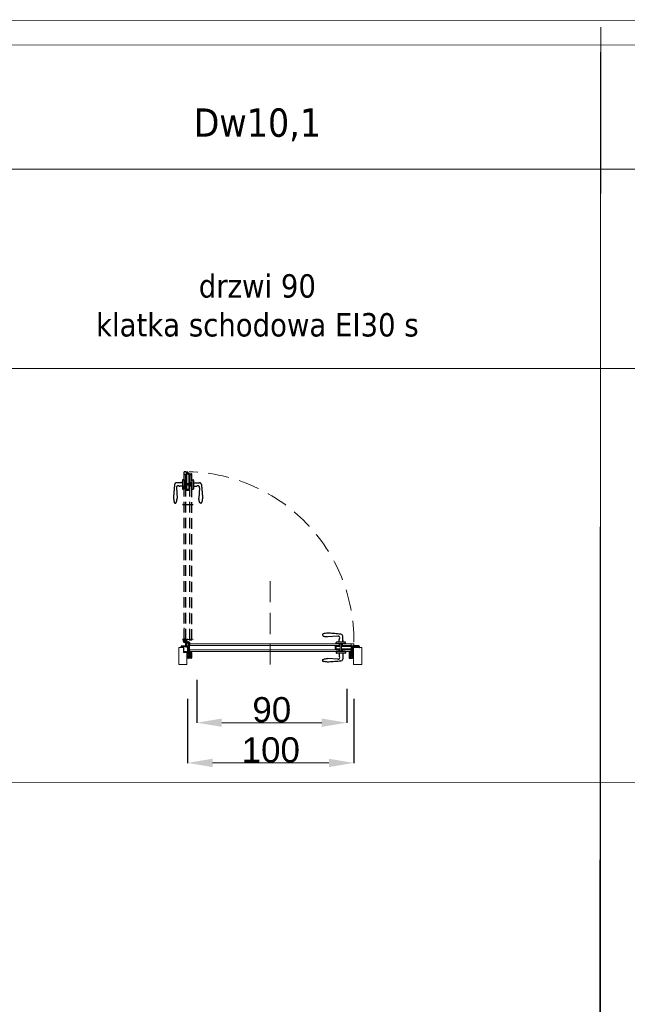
# Model space of a CAD drawing. Header units: millimetres. Extents: x 23192 to 149900, y -396339 to -79279.
# Tile 12 of 136: x 68212 to 68577, y -238043 to -237452. Entities that reach past the tile are written whole.
import ezdxf

# ---------------------------------------------------------------- set-up
doc = ezdxf.new("R2010")
doc.units = ezdxf.units.MM
for name, pattern in [('CENTER', [0.6, 0.375, -0.075, 0.075, -0.075]), ('DASHED', [19.05, 12.7, -6.35]), ('HIDDENX2', [19.05, 12.7, -6.35])]:
    doc.linetypes.add(name, pattern=pattern)
doc.layers.get('0').update_dxf_attribs({"lineweight": 0})
for name, color, linetype, lineweight in [('! Ślusarka opisy', 2, 'Continuous', 15), ('0_LEGENDA', 7, 'Continuous', 13), ('Drzwi - hatch', 8, 'Continuous', 5), ('Drzwi KRAWĘDZIE', 7, 'Continuous', 20)]:
    doc.layers.add(name, color=color, linetype=linetype, lineweight=lineweight)
for name, color, linetype in [('!! ASSA ABLOY', 2, 'Continuous'), ('A_drzwi', 3, 'Continuous'), ('Drzwi - klamki', 150, 'Continuous'), ('Drzwi PRZER-DUŻA', 240, 'DASHED'), ('GRUBA', 4, 'Continuous'), ('GRUBA-2', 210, 'Continuous'), ('zawias', 7, 'Continuous')]:
    doc.layers.add(name, color=color, linetype=linetype)
doc.styles.add('ARIAL', font='tahoma.ttf')
doc.styles.add('AT_ARIAL', font='arial.ttf')
doc.dimstyles.new('Renata_ślusarka', dxfattribs={"dimtxt": 50, "dimasz": 50, "dimexe": 0.18, "dimexo": 0.0625, "dimgap": 0.09, "dimtad": 1, "dimdec": 0, "dimzin": 0, "dimdsep": 46, "dimtxsty": 'AT_ARIAL', "dimcen": 0.09, "dimclrd": 7, "dimclre": 7, "dimclrt": 7, "dimadec": 0, "dimazin": 0, "dimtfac": 1, "dimtdec": 0, "dimtofl": 0, "dimtmove": 0, "dimatfit": 3, "dimfxl": 1, "dimtolj": 1, "dimtzin": 0, "dimlwd": -1, "dimarcsym": 0})

# ---------------------------------------------------------------- blocks, each defined once
blk = doc.blocks.new('*D117')
at = {"color": 7, "linetype": 'ByBlock', "lineweight": -2, "transparency": 16777216}
for p, q in [((68312.83, -237859.41), (68312.83, -237897.97)), ((68412.63, -237859.41), (68412.63, -237897.97))]:
    blk.add_line(p, q, dxfattribs=at)
at = {"color": 7, "transparency": 16777216}
blk.add_line((68397.63, -237897.79), (68327.83, -237897.79), dxfattribs=at)
at = {"color": 7, "linetype": 'ByBlock', "transparency": 16777216}
for points in [[(68327.83, -237895.29), (68327.83, -237900.29), (68312.83, -237897.79)], [(68397.63, -237895.29), (68397.63, -237900.29), (68412.63, -237897.79)]]:
    blk.add_solid(points, dxfattribs=at)
at = {"layer": 'DEFPOINTS', "color": 0, "linetype": 'ByBlock', "transparency": 16777216}
for p in [(68312.83, -237859.34), (68412.63, -237859.34), (68312.83, -237897.79)]:
    blk.add_point(p, dxfattribs=at)
at = {"color": 7, "linetype": 'ByBlock', "transparency": 16777216, "insert": (68362.73, -237890.04), "char_height": 15, "attachment_point": 5, "style": 'AT_ARIAL'}
blk.add_mtext('\\A1;100', dxfattribs=at)
blk = doc.blocks.new('*D118')
at = {"color": 7, "linetype": 'ByBlock', "lineweight": -2, "transparency": 16777216}
for p, q in [((68318.33, -237847.97), (68318.33, -237873.83)), ((68408.33, -237853.41), (68408.33, -237873.83))]:
    blk.add_line(p, q, dxfattribs=at)
at = {"color": 7, "transparency": 16777216}
blk.add_line((68333.33, -237873.65), (68393.33, -237873.65), dxfattribs=at)
at = {"color": 7, "linetype": 'ByBlock', "transparency": 16777216}
for points in [[(68333.33, -237871.15), (68333.33, -237876.15), (68318.33, -237873.65)], [(68393.33, -237871.15), (68393.33, -237876.15), (68408.33, -237873.65)]]:
    blk.add_solid(points, dxfattribs=at)
at = {"layer": 'DEFPOINTS', "color": 0, "linetype": 'ByBlock', "transparency": 16777216}
for p in [(68318.33, -237847.91), (68408.33, -237853.34), (68408.33, -237873.65)]:
    blk.add_point(p, dxfattribs=at)
at = {"color": 7, "linetype": 'ByBlock', "transparency": 16777216, "insert": (68363.33, -237865.9), "char_height": 15, "attachment_point": 5, "style": 'AT_ARIAL'}
blk.add_mtext('\\A1;90', dxfattribs=at)
blk = doc.blocks.new('Dw18')
at = {"layer": 'Drzwi - hatch'}
h = blk.add_hatch(dxfattribs=at)
h.set_pattern_fill('AR-CONC', color=256, scale=0.003, angle=180)
h.set_pattern_definition([(230, (12478.00603, 7127.26127), (-0.546554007, 0.047817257), [0.05715, -0.62865]), (175, (12478.00603, 7127.26127), (0.10573026, -0.57317054), [0.04572, -0.50292175]), (280.451445, (12477.9605, 7127.26525), (-0.44082374, -0.525353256), [0.04857003, -0.53427073]), (226.1842, (12478.006, 7127.1089), (-0.81323712, 0.12612698), [0.085725, -0.942975]), (276.635558, (12477.9383, 7127.1194), (-0.7122124, -0.74227837), [0.07285507, -0.80140682]), (171.18415, (12478.006, 7127.1089), (-0.7122124, -0.74227837), [0.0685799, -0.7543792]), (201, (12477.92983, 7127.14697), (-0.454843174, 0.306795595), [0.05715, -0.62865]), (146, (12477.92983, 7127.14697), (-0.185406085, -0.5525639), [0.04572, -0.50292]), (251.451445, (12477.89193, 7127.17254), (-0.64024926, -0.24576831), [0.04857003, -0.53426981]), (217.5, (12478.00603, 7127.26127), (-0.00926581, -0.253665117), [0, -0.496824, 0, -0.51054, 0, -0.504825]), (187.5, (12478.00603, 7127.26127), (-0.200458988, -0.300541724), [0, -0.291084, 0, -0.485394, 0, -0.192405]), (147.5, (12478.17596, 7127.26127), (-0.406771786, 0.017186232), [0, -0.1905, 0, -0.59436, 0, -0.78867]), (137.5, (12478.25216, 7127.26127), (-0.444387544, -0.076279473), [0, -0.24765, 0, -0.394716, 0, -0.56007])])
h.paths.add_polyline_path([(11935.4, 3708.39), (11935.9, 3708.39), (11935.9, 3708.95), (11936.08, 3708.95), (11936.08, 3708.39, 0.414214), (11936.24, 3708.23), (11937.81, 3708.23, 0.414214), (11937.97, 3708.39), (11937.97, 3711.58, 1), (11937.78, 3711.58), (11937.78, 3710.91, -0.414214), (11937.44, 3710.57), (11936.26, 3710.57, -0.414214), (11935.92, 3710.91), (11935.92, 3711.77), (11935.12, 3711.77), (11935.12, 3711.97), (11933.52, 3711.97), (11933.52, 3715.27), (11932.24, 3715.27, 0.414214), (11932.08, 3715.11), (11932.08, 3714.55), (11933.4, 3714.55), (11933.4, 3711.55), (11935.4, 3711.55)])
h = blk.add_hatch(dxfattribs=at)
h.set_pattern_fill('AR-CONC', color=256, scale=0.003, angle=180)
h.set_pattern_definition([(230, (12264.63307, 7185.49248), (-0.546554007, 0.047817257), [0.05715, -0.62865]), (175, (12264.63307, 7185.4925), (0.10573026, -0.57317054), [0.04572, -0.50292175]), (280.451445, (12264.5875, 7185.49646), (-0.44082374, -0.525353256), [0.04857003, -0.53427073]), (226.1842, (12264.6331, 7185.3401), (-0.81323712, 0.12612698), [0.085725, -0.942975]), (276.635558, (12264.5653, 7185.3506), (-0.7122124, -0.74227837), [0.07285507, -0.80140682]), (171.18415, (12264.6331, 7185.3401), (-0.7122124, -0.74227837), [0.0685799, -0.7543792]), (201, (12264.55687, 7185.37818), (-0.454843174, 0.306795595), [0.05715, -0.62865]), (146, (12264.55687, 7185.3782), (-0.185406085, -0.5525639), [0.04572, -0.50292]), (251.451445, (12264.51897, 7185.40374), (-0.64024926, -0.24576831), [0.04857003, -0.53426981]), (217.5, (12264.63307, 7185.49248), (-0.00926581, -0.253665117), [0, -0.496824, 0, -0.51054, 0, -0.504825]), (187.5, (12264.63307, 7185.49248), (-0.200458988, -0.300541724), [0, -0.291084, 0, -0.485394, 0, -0.192405]), (147.5, (12264.803, 7185.49248), (-0.406771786, 0.017186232), [0, -0.1905, 0, -0.59436, 0, -0.78867]), (137.5, (12264.8792, 7185.49248), (-0.444387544, -0.076279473), [0, -0.24765, 0, -0.394716, 0, -0.56007])])
h.paths.add_polyline_path([(12032.83, 3708.39, 0.414214), (12032.99, 3708.23), (12034.56, 3708.23, 0.414214), (12034.72, 3708.39), (12034.72, 3708.95), (12034.9, 3708.95), (12034.9, 3708.39), (12035.4, 3708.39), (12035.4, 3714.55), (12035.4, 3715.27), (12035.04, 3715.27, 0.414214), (12034.88, 3715.11), (12034.88, 3710.91, -0.414214), (12034.54, 3710.57), (12033.36, 3710.57, -0.414214), (12033.02, 3710.91), (12033.02, 3711.58, 1), (12032.83, 3711.58)])
h.paths.add_polyline_path([(12035.4, 3714.55), (12038.72, 3714.55), (12038.72, 3715.11, 0.414214), (12038.56, 3715.27), (12036.1, 3715.27), (12035.4, 3715.27)])
at = {"layer": '! Ślusarka opisy', "linetype": 'HIDDENX2'}
blk.add_lwpolyline([(11985.4, 3754.35), (11985.4, 3704.35)], dxfattribs=at)
at = {"layer": '! Ślusarka opisy', "color": 8, "linetype": 'HIDDENX2'}
blk.add_arc((11934.05, 3718.56), 101.49, 359.56755, 88.55343, dxfattribs=at)
at = {"linetype": 'CENTER', "ltscale": 0.5}
blk.add_line((11939.03, 3719.4), (11932.67, 3719.4), dxfattribs=at)
at = {"linetype": 'CENTER', "ltscale": 0.2}
for p, q in [((11935.25, 3718.56), (11932.85, 3718.56)), ((11934.05, 3717.36), (11934.05, 3719.76))]:
    blk.add_line(p, q, dxfattribs=at)
for p, q in [((11934.03, 3718.59), (11933.8, 3718.59)), ((11933.8, 3718.59), (11933.8, 3718.54)), ((11933.8, 3718.54), (11934.03, 3718.54)), ((11934.08, 3718.84), (11934.03, 3718.84)), ((11934.03, 3718.84), (11934.03, 3718.59)), ((11934.03, 3718.54), (11934.03, 3718.31)), ((11934.03, 3718.31), (11934.08, 3718.31)), ((11934.08, 3718.59), (11934.08, 3718.84)), ((11934.33, 3718.59), (11934.08, 3718.59)), ((11934.08, 3718.31), (11934.08, 3718.54)), ((11934.08, 3718.54), (11934.33, 3718.54)), ((11934.33, 3718.54), (11934.33, 3718.59))]:
    blk.add_line(p, q)
at = {"ltscale": 0.2}
for p, q in [((11934.05, 3717.91), (11936.4, 3717.91)), ((11936.4, 3717.56), (11934.05, 3717.56)), ((11934.81, 3717.91), (11934.55, 3718.14)), ((11934.7, 3714.66), (11934.7, 3717.56)), ((11935.05, 3717.36), (11934.7, 3717.36)), ((11935.05, 3718.56), (11935.05, 3717.91)), ((11935.05, 3717.56), (11935.05, 3714.66)), ((11935.3, 3718.66), (11935.3, 3717.91)), ((11936.5, 3715.46), (11936.5, 3717.46)), ((11936.85, 3717.46), (11936.85, 3715.46)), ((11935.05, 3714.66), (11934.7, 3714.66)), ((11936.85, 3715.46), (11936.5, 3715.46))]:
    blk.add_line(p, q, dxfattribs=at)
blk.add_circle((11934.05, 3718.56), 0.65, dxfattribs=at)
for centre, radius, start, end in [((11934.05, 3718.56), 1, 319.4584, 270), ((11936.4, 3717.46), 0.45, 0, 90), ((11936.4, 3717.46), 0.1, 0, 90)]:
    blk.add_arc(centre, radius, start, end, dxfattribs=at)
at = {"layer": 'A_drzwi', "linetype": 'ByBlock'}
blk.add_arc((11931.93, 3705.44), 95.53, 89.4002, 89.40516, dxfattribs=at)
at = {"layer": 'Drzwi - klamki', "ltscale": 0.2}
for p, q in [((12025.9, 3721.41), (12019.65, 3721.01)), ((12025, 3716.75), (12025, 3717.51)), ((12030.6, 3716.75), (12025, 3716.75)), ((12030.6, 3716.75), (12025, 3716.75)), ((12030.3, 3717.81), (12025.3, 3717.81)), ((12026.75, 3717.81), (12026.75, 3719.3)), ((12028.85, 3717.81), (12028.85, 3721.41)), ((12029.05, 3718.81), (12028.85, 3718.81)), ((12029.05, 3718.31), (12028.85, 3718.31)), ((12029.05, 3718.31), (12029.05, 3718.81)), ((12030.6, 3716.75), (12030.6, 3717.51)), ((12030.6, 3712.15), (12025, 3712.15)), ((12025, 3712.15), (12025, 3711.39)), ((12030.3, 3711.09), (12025.3, 3711.09)), ((12026.75, 3711.09), (12026.75, 3709.61)), ((12028.85, 3711.09), (12028.85, 3707.49)), ((12030.6, 3712.15), (12030.6, 3711.39)), ((12025.9, 3707.5), (12019.65, 3707.89))]:
    blk.add_line(p, q, dxfattribs=at)
at = {"layer": 'Drzwi - klamki'}
for p, q in [((11936.1, 3713.25), (11936.3, 3713.25)), ((11936.1, 3712.25), (11936.1, 3713.25)), ((11936.1, 3713.25), (11936.3, 3713.05)), ((11936.2, 3713.25), (11936.1, 3713.16)), ((11936.3, 3713.25), (11936.1, 3713.06)), ((11936.1, 3713.16), (11936.3, 3712.96)), ((11936.3, 3713.16), (11936.1, 3712.96)), ((11936.1, 3713.06), (11936.3, 3712.86)), ((11936.3, 3713.06), (11936.1, 3712.86)), ((11936.1, 3712.96), (11936.3, 3712.76)), ((11936.3, 3712.96), (11936.1, 3712.76)), ((11936.1, 3712.86), (11936.3, 3712.66)), ((11936.3, 3712.86), (11936.1, 3712.66)), ((11936.1, 3712.76), (11936.3, 3712.56)), ((11936.3, 3712.76), (11936.1, 3712.56)), ((11936.1, 3712.66), (11936.3, 3712.46)), ((11936.3, 3712.66), (11936.1, 3712.46)), ((11936.3, 3712.57), (11936.1, 3712.37)), ((11936.1, 3712.56), (11936.3, 3712.36)), ((11936.3, 3712.47), (11936.1, 3712.27)), ((11936.1, 3712.46), (11936.3, 3712.26)), ((11936.1, 3712.37), (11936.21, 3712.25)), ((11936.1, 3712.27), (11936.12, 3712.25)), ((11936.3, 3712.25), (11936.1, 3712.25)), ((11936.3, 3711.35), (11936.12, 3711.54)), ((11936.3, 3711.05), (11936.12, 3711.24)), ((11936.29, 3710.77), (11936.12, 3710.94)), ((11936.3, 3712.37), (11936.19, 3712.25)), ((11936.3, 3711.5), (11936.19, 3711.61)), ((11936.3, 3711.2), (11936.19, 3711.31)), ((11936.3, 3710.9), (11936.19, 3711.01)), ((11936.2, 3713.25), (11936.3, 3713.15)), ((11936.3, 3712.27), (11936.29, 3712.25)), ((11936.3, 3713.25), (11936.3, 3712.25)), ((11936.3, 3713.25), (11936.3, 3713.25)), ((11936.3, 3711.5), (11936.32, 3711.55)), ((11936.3, 3711.35), (11936.3, 3711.2)), ((11936.3, 3711.05), (11936.3, 3710.9)), ((11936.32, 3711.55), (11936.73, 3711.55)), ((11936.32, 3710.75), (11937.45, 3710.75)), ((11936.4, 3711.45), (11936.4, 3711.25)), ((11936.4, 3711.45), (11936.73, 3711.45)), ((11936.4, 3711.25), (11936.87, 3711.14)), ((11936.4, 3711.15), (11936.89, 3711.03)), ((11936.4, 3711.15), (11936.4, 3710.85)), ((11936.4, 3710.85), (11937.35, 3710.85)), ((11936.78, 3711.61), (11936.74, 3711.99)), ((11937.17, 3712.1), (11936.84, 3712.1)), ((11936.88, 3711.62), (11936.85, 3711.96)), ((11936.87, 3711.14), (11937.37, 3711.5)), ((11937.15, 3712), (11936.89, 3712)), ((11936.89, 3711.03), (11937.35, 3711.36)), ((11937.35, 3711.36), (11937.35, 3710.85)), ((11937.45, 3711.35), (11937.45, 3711.22)), ((11937.45, 3711.22), (11937.52, 3711.28)), ((11937.45, 3711.07), (11937.59, 3711.21)), ((11937.45, 3711.07), (11937.45, 3710.9)), ((11937.45, 3710.9), (11937.52, 3710.96)), ((11937.45, 3710.75), (11937.59, 3710.89)), ((11937.53, 3711.4), (11937.6, 3711.36)), ((11937.6, 3711.55), (11937.62, 3711.7)), ((12033.2, 3711.55), (12033.19, 3711.7)), ((12033.28, 3711.4), (12033.2, 3711.36)), ((12033.35, 3711.07), (12033.22, 3711.21)), ((12033.35, 3710.75), (12033.22, 3710.89)), ((12033.35, 3711.22), (12033.29, 3711.28)), ((12033.35, 3710.9), (12033.29, 3710.96)), ((12033.35, 3711.35), (12033.35, 3711.22)), ((12033.35, 3711.07), (12033.35, 3710.9)), ((12034.48, 3710.75), (12033.35, 3710.75)), ((12033.94, 3711.14), (12033.43, 3711.5)), ((12033.92, 3711.03), (12033.45, 3711.36)), ((12033.45, 3711.36), (12033.45, 3710.85)), ((12034.4, 3710.85), (12033.45, 3710.85)), ((12033.64, 3712.1), (12033.96, 3712.1)), ((12033.66, 3712), (12033.92, 3712)), ((12034.4, 3711.15), (12033.92, 3711.03)), ((12033.93, 3711.62), (12033.96, 3711.96)), ((12034.4, 3711.25), (12033.94, 3711.14)), ((12034.03, 3711.61), (12034.06, 3711.99)), ((12034.48, 3711.55), (12034.08, 3711.55)), ((12034.4, 3711.45), (12034.08, 3711.45)), ((12034.4, 3711.45), (12034.4, 3711.25)), ((12034.4, 3711.15), (12034.4, 3710.85)), ((12034.5, 3711.5), (12034.48, 3711.55)), ((12034.7, 3713.25), (12034.5, 3713.25)), ((12034.5, 3713.25), (12034.5, 3712.25)), ((12034.7, 3713.25), (12034.5, 3713.05)), ((12034.61, 3713.25), (12034.5, 3713.15)), ((12034.51, 3713.25), (12034.5, 3713.25)), ((12034.7, 3713.16), (12034.5, 3712.96)), ((12034.5, 3713.16), (12034.7, 3712.96)), ((12034.7, 3713.06), (12034.5, 3712.86)), ((12034.5, 3713.06), (12034.7, 3712.86)), ((12034.7, 3712.96), (12034.5, 3712.76)), ((12034.5, 3712.96), (12034.7, 3712.76)), ((12034.7, 3712.86), (12034.5, 3712.66)), ((12034.5, 3712.86), (12034.7, 3712.66)), ((12034.7, 3712.76), (12034.5, 3712.56)), ((12034.5, 3712.76), (12034.7, 3712.56)), ((12034.7, 3712.66), (12034.5, 3712.46)), ((12034.5, 3712.66), (12034.7, 3712.46)), ((12034.5, 3712.57), (12034.7, 3712.37)), ((12034.7, 3712.56), (12034.5, 3712.36)), ((12034.5, 3712.47), (12034.7, 3712.27)), ((12034.7, 3712.46), (12034.5, 3712.26)), ((12034.5, 3712.37), (12034.62, 3712.25)), ((12034.5, 3712.27), (12034.52, 3712.25)), ((12034.5, 3712.25), (12034.7, 3712.25)), ((12034.5, 3711.5), (12034.62, 3711.61)), ((12034.5, 3711.35), (12034.69, 3711.54)), ((12034.5, 3711.35), (12034.5, 3711.2)), ((12034.5, 3711.2), (12034.62, 3711.31)), ((12034.5, 3711.05), (12034.69, 3711.24)), ((12034.5, 3711.05), (12034.5, 3710.9)), ((12034.5, 3710.9), (12034.62, 3711.01)), ((12034.51, 3713.25), (12034.7, 3713.06)), ((12034.52, 3710.77), (12034.69, 3710.94)), ((12034.7, 3712.37), (12034.59, 3712.25)), ((12034.61, 3713.25), (12034.7, 3713.16)), ((12034.7, 3712.27), (12034.69, 3712.25)), ((12034.7, 3712.25), (12034.7, 3713.25))]:
    blk.add_line(p, q, dxfattribs=at)
at = {"layer": 'Drzwi - klamki', "ltscale": 0.2}
for centre, radius, start, end in [((12017.39, 3722.06), 0.74, 108.92464, 180), ((12027.8, 3721.41), 1.05, 0, 90), ((12025.3, 3717.51), 0.3, 90, 180), ((12026, 3720.36), 1.05, 328.61185, 95.46502), ((12027.75, 3719.3), 1, 148.61185, 180), ((12030.3, 3717.51), 0.3, 0, 90), ((12025.3, 3711.39), 0.3, 180, 270), ((12030.3, 3711.39), 0.3, 270, 0), ((12017.39, 3706.84), 0.74, 180, 251.07536), ((12026, 3708.54), 1.05, 264.53498, 31.38815), ((12027.75, 3709.61), 1, 180, 211.38815), ((12027.8, 3707.49), 1.05, 270, 0)]:
    blk.add_arc(centre, radius, start, end, dxfattribs=at)
at = {"layer": 'Drzwi - klamki'}
for centre, radius, start, end in [((11936.15, 3711.58), 0.05, 45, 180), ((11936.15, 3711.58), 0.05, 180, 225), ((11936.15, 3711.28), 0.05, 45, 180), ((11936.15, 3711.28), 0.05, 180, 225), ((11936.15, 3710.98), 0.05, 45, 180), ((11936.15, 3710.98), 0.05, 180, 225), ((11936.32, 3710.8), 0.05, 225, 270), ((11936.73, 3711.6), 0.15, 270, 5.56341), ((11936.73, 3711.6), 0.05, 270, 5.56341), ((11936.84, 3712), 0.1, 90, 179.58751), ((11936.89, 3712), 0.15, 179.58751, 185.56341), ((11936.89, 3711.96), 0.04, 90, 185.56341), ((11937.15, 3711.9), 0.1, 69.87884, 90), ((11937.17, 3712), 0.1, 71.01553, 90), ((11936.87, 3711.14), 0.919, 57.55941, 69.87884), ((11936.87, 3711.14), 1.02, 49.45857, 71.01553), ((11937.23, 3711.7), 0.25, 305.62394, 57.55941), ((11937.5, 3711.35), 0.05, 63.42534, 180), ((11937.55, 3711.24), 0.05, 0, 135), ((11937.55, 3710.93), 0.05, 0, 135), ((11937.37, 3711.72), 0.25, 354.4299, 49.45857), ((11937.55, 3711.24), 0.05, 315, 0), ((11937.55, 3710.93), 0.05, 315, 0), ((12033.44, 3711.72), 0.25, 130.54143, 185.5701), ((12033.25, 3711.24), 0.05, 45, 180), ((12033.25, 3711.24), 0.05, 180, 225), ((12033.25, 3710.93), 0.05, 45, 180), ((12033.25, 3710.93), 0.05, 180, 225), ((12033.94, 3711.14), 1.02, 108.98447, 130.54143), ((12033.3, 3711.35), 0.05, 0, 116.57466), ((12033.58, 3711.7), 0.25, 122.44059, 234.37606), ((12033.94, 3711.14), 0.919, 110.12116, 122.44059), ((12033.64, 3712), 0.1, 90, 108.98447), ((12033.66, 3711.9), 0.1, 90, 110.12116), ((12033.92, 3711.96), 0.04, 354.43659, 90), ((12034.08, 3711.6), 0.15, 174.43659, 270), ((12033.96, 3712), 0.1, 0.41249, 90), ((12034.08, 3711.6), 0.05, 174.43659, 270), ((12033.91, 3712), 0.15, 354.43659, 0.41249), ((12034.48, 3710.8), 0.05, 270, 315), ((12034.65, 3711.58), 0.05, 0, 135), ((12034.65, 3711.28), 0.05, 0, 135), ((12034.65, 3710.98), 0.05, 0, 135), ((12034.65, 3711.58), 0.05, 315, 0), ((12034.65, 3711.28), 0.05, 315, 0), ((12034.65, 3710.98), 0.05, 315, 0)]:
    blk.add_arc(centre, radius, start, end, dxfattribs=at)
at = {"layer": 'Drzwi - klamki', "ltscale": 0.2}
blk.add_ellipse((12019.65, 3722.06), major_axis=(3, 0), ratio=0.347016, start_param=3.132997, end_param=4.712389, dxfattribs=at)
at = {"layer": 'Drzwi - klamki', "ltscale": 0.2, "extrusion": (0, 0, -1)}
blk.add_ellipse((12019.65, 3706.85), major_axis=(3, 0), ratio=0.347016, start_param=3.132997, end_param=4.712389, dxfattribs=at)
at = {"layer": 'Drzwi - klamki', "ltscale": 0.2}
for points in [[(12027.8, 3722.46), (12026.75, 3722.61), (12023.2, 3722.91), (12019.65, 3723.1), (12017.15, 3722.76)], [(12027.8, 3706.44), (12026.75, 3706.29), (12023.2, 3705.99), (12019.65, 3705.81), (12017.15, 3706.14)]]:
    blk.add_spline(points, degree=3, dxfattribs=at)
at = {"layer": 'Drzwi KRAWĘDZIE'}
for p, q in [((11933.7, 3717.9), (11933.7, 3726.36)), ((11933.7, 3719.4), (11938.2, 3719.4)), ((11933.8, 3717.8), (11934.7, 3717.8)), ((11934.7, 3719.3), (11937, 3719.3)), ((11934.7, 3717.8), (11934.7, 3719)), ((11935.4, 3716.75), (12035.4, 3716.75)), ((11936.9, 3716.75), (11936.9, 3712.15)), ((11937, 3719), (11937, 3719.3)), ((11937, 3719), (11938.2, 3719)), ((12026.8, 3715.28), (12026.8, 3716.75)), ((12027.4, 3712.16), (12027.4, 3716.75)), ((12028.2, 3712.16), (12028.2, 3716.75)), ((12028.8, 3715.28), (12028.8, 3716.75)), ((12033.9, 3716.75), (12033.9, 3715.28)), ((12035.5, 3715.55), (12035.5, 3716.65)), ((11933.4, 3711.55), (11933.4, 3714.55)), ((11935.4, 3711.55), (11933.4, 3711.55)), ((11936.8, 3713.45), (11936.5, 3713.45)), ((11936.5, 3712.25), (11936.5, 3713.45)), ((11936.6, 3712.15), (12034.2, 3712.15)), ((11936.9, 3715.75), (12026.8, 3715.75)), ((11936.9, 3713.15), (12026.8, 3713.15)), ((12024.3, 3713.68), (12024.3, 3715.28)), ((12024.3, 3715.28), (12027.4, 3715.28)), ((12024.3, 3713.68), (12027.4, 3713.68)), ((12024.89, 3713.78), (12024.89, 3715.18)), ((12024.89, 3715.18), (12024.89, 3713.78)), ((12024.89, 3715.18), (12027.4, 3715.18)), ((12024.89, 3713.78), (12027.4, 3713.78)), ((12026.8, 3712.16), (12026.8, 3713.67)), ((12028.2, 3715.28), (12034.01, 3715.28)), ((12028.2, 3715.18), (12034.01, 3715.18)), ((12028.2, 3713.78), (12034.01, 3713.78)), ((12028.2, 3713.68), (12034.01, 3713.68)), ((12028.8, 3715.75), (12033.9, 3715.75)), ((12028.8, 3712.16), (12028.8, 3713.67)), ((12028.8, 3713.15), (12033.9, 3713.15)), ((12033.9, 3713.68), (12033.9, 3712.15)), ((12034.01, 3713.5), (12034.01, 3715.45)), ((12034.01, 3715.45), (12034.3, 3715.45)), ((12034.3, 3715.45), (12034.01, 3715.45)), ((12034.3, 3713.5), (12034.01, 3713.5)), ((12035.5, 3715.55), (12034.3, 3715.55)), ((12034.3, 3715.55), (12034.3, 3712.47)), ((12034.3, 3715.55), (12034.3, 3712.25)), ((12034.3, 3713.5), (12034.3, 3715.45)), ((12034.3, 3713.5), (12034.3, 3715.45)), ((12034.31, 3715.06), (12035.31, 3715.06)), ((12034.31, 3715.06), (12035.5, 3715.06)), ((12034.31, 3713.91), (12035.5, 3714.76)), ((12034.31, 3714.76), (12035.5, 3714.76)), ((12034.7, 3715.06), (12034.9, 3715.06)), ((12035.5, 3715.06), (12035.5, 3714.76)), ((11935.9, 3708.39), (11935.4, 3708.39)), ((12034.9, 3708.39), (12035.4, 3708.39))]:
    blk.add_line(p, q, dxfattribs=at)
blk.add_lwpolyline([(11935.4, 3711.55), (11935.4, 3704.35), (11930.4, 3704.35), (11930.4, 3714.55), (11933.4, 3714.55)], dxfattribs=at)
blk.add_lwpolyline([(12040.4, 3714.55), (12035.4, 3714.55), (12035.4, 3704.35), (12040.4, 3704.35)], close=True, dxfattribs=at)
for centre, start, end in [((11933.8, 3717.9), 180, 270), ((11938.2, 3719.1), 270, 0), ((12035.4, 3716.65), 0, 90), ((11936.6, 3712.25), 180, 270), ((12034.2, 3712.25), 270, 0)]:
    blk.add_arc(centre, 0.1, start, end, dxfattribs=at)
at = {"layer": 'Drzwi KRAWĘDZIE', "ltscale": 0.2}
blk.add_arc((11935.4, 3716.65), 0.1, 90, 180, dxfattribs=at)
at = {"layer": 'Drzwi PRZER-DUŻA', "ltscale": 0.5}
for p, q in [((11933.7, 3719.4), (11933.7, 3819.9)), ((11938.3, 3719.1), (11938.3, 3818.7)), ((11934.7, 3719.4), (11934.7, 3811.31)), ((11937.2, 3719.4), (11937.2, 3811.31))]:
    blk.add_line(p, q, dxfattribs=at)
at = {"layer": 'Drzwi PRZER-DUŻA'}
for p, q in [((11933.7, 3818.4), (11935.18, 3818.4)), ((11934.9, 3820), (11933.8, 3820)), ((11934.7, 3813.31), (11934.7, 3818.4)), ((11934.9, 3820), (11934.9, 3818.8)), ((11934.9, 3818.8), (11937.99, 3818.8)), ((11934.9, 3818.8), (11938.2, 3818.8)), ((11935, 3818.8), (11935, 3818.51)), ((11935, 3818.51), (11935, 3818.8)), ((11936.95, 3818.8), (11935, 3818.8)), ((11936.95, 3818.8), (11935, 3818.8)), ((11936.95, 3818.51), (11935, 3818.51)), ((11935.18, 3812.71), (11935.18, 3818.51)), ((11935.28, 3812.71), (11935.28, 3818.51)), ((11935.4, 3818.81), (11935.4, 3820)), ((11935.4, 3820), (11935.7, 3820)), ((11935.4, 3818.81), (11935.4, 3819.81)), ((11935.7, 3818.81), (11935.7, 3820)), ((11936.55, 3818.81), (11935.7, 3820)), ((11936.68, 3812.71), (11936.68, 3818.51)), ((11936.78, 3812.71), (11936.78, 3818.51)), ((11936.78, 3818.4), (11938.3, 3818.4)), ((11936.95, 3818.8), (11936.95, 3818.51)), ((11937.3, 3813.31), (11937.3, 3818.4)), ((11932.64, 3813.35), (11929.04, 3813.35)), ((11932.64, 3811.25), (11931.16, 3811.25)), ((11931.64, 3813.55), (11931.64, 3813.35)), ((11932.14, 3813.55), (11931.64, 3813.55)), ((11932.14, 3813.55), (11932.14, 3813.35)), ((11932.64, 3814.8), (11932.64, 3809.8)), ((11933.7, 3815.1), (11932.94, 3815.1)), ((11933.7, 3815.1), (11933.7, 3809.5)), ((11933.7, 3815.1), (11933.7, 3809.5)), ((11935.18, 3813.31), (11933.7, 3813.31)), ((11938.3, 3812.71), (11933.7, 3812.71)), ((11938.3, 3811.91), (11933.7, 3811.91)), ((11935.18, 3811.31), (11933.7, 3811.31)), ((11935.18, 3808.8), (11935.18, 3811.91)), ((11935.28, 3809.39), (11935.28, 3811.91)), ((11936.68, 3809.39), (11936.68, 3811.91)), ((11936.78, 3808.8), (11936.78, 3811.91)), ((11938.3, 3813.31), (11936.79, 3813.31)), ((11938.3, 3811.31), (11936.79, 3811.31)), ((11938.3, 3815.1), (11939.06, 3815.1)), ((11938.3, 3815.1), (11938.3, 3809.5)), ((11939.36, 3814.8), (11939.36, 3809.8)), ((11939.36, 3813.35), (11942.96, 3813.35)), ((11939.36, 3811.25), (11940.85, 3811.25)), ((11929.05, 3810.4), (11929.44, 3804.15)), ((11933.7, 3809.5), (11932.94, 3809.5)), ((11936.78, 3808.8), (11935.18, 3808.8)), ((11935.28, 3809.39), (11936.68, 3809.39)), ((11936.68, 3809.39), (11935.28, 3809.39)), ((11938.3, 3809.5), (11939.06, 3809.5)), ((11942.96, 3810.4), (11942.56, 3804.15)), ((11939.03, 3800.11), (11932.67, 3800.11))]:
    blk.add_line(p, q, dxfattribs=at)
for centre, radius, start, end in [((11933.8, 3819.9), 0.1, 90, 180), ((11938.2, 3818.7), 0.1, 0, 90), ((11929.04, 3812.3), 1.05, 90, 180), ((11930.09, 3810.5), 1.05, 58.61185, 185.46502), ((11931.16, 3812.25), 1, 238.61185, 270), ((11932.94, 3814.8), 0.3, 90, 180), ((11939.06, 3814.8), 0.3, 0, 90), ((11940.85, 3812.25), 1, 270, 301.38815), ((11941.91, 3810.5), 1.05, 354.53498, 121.38815), ((11942.96, 3812.3), 1.05, 0, 90), ((11932.94, 3809.8), 0.3, 180, 270), ((11939.06, 3809.8), 0.3, 270, 0), ((11928.39, 3801.89), 0.74, 198.92464, 270), ((11943.61, 3801.89), 0.74, 270, 341.07536)]:
    blk.add_arc(centre, radius, start, end, dxfattribs=at)
blk.add_ellipse((11928.4, 3804.15), major_axis=(0, -3), ratio=0.347016, start_param=-0.008595, end_param=1.570796, dxfattribs=at)
at = {"layer": 'Drzwi PRZER-DUŻA', "extrusion": (0, 0, -1)}
blk.add_ellipse((11943.6, 3804.15), major_axis=(0, -3), ratio=0.347016, start_param=-0.008595, end_param=1.570796, dxfattribs=at)
at = {"layer": 'Drzwi PRZER-DUŻA'}
for points in [[(11927.99, 3812.3), (11927.84, 3811.25), (11927.54, 3807.7), (11927.36, 3804.15), (11927.69, 3801.65)], [(11944.01, 3812.3), (11944.16, 3811.25), (11944.46, 3807.7), (11944.65, 3804.15), (11944.31, 3801.65)]]:
    blk.add_spline(points, degree=3, dxfattribs=at)
at = {"layer": 'GRUBA', "ltscale": 0.2}
for p, q in [((11931.9, 3714.55), (11931.9, 3715.11)), ((11932.08, 3714.55), (11931.9, 3714.55)), ((11932.08, 3715.11), (11932.08, 3714.55)), ((11932.24, 3715.45), (11935.76, 3715.45)), ((11934.7, 3715.27), (11932.24, 3715.27)), ((11935.76, 3715.27), (11934.7, 3715.27)), ((11935.92, 3710.91), (11935.92, 3715.11)), ((11936.1, 3715.11), (11936.1, 3714.65)), ((11936.1, 3714.65), (11936.1, 3710.91)), ((11936.26, 3710.75), (11937.44, 3710.75)), ((11937.44, 3710.57), (11936.26, 3710.57)), ((11937.6, 3710.91), (11937.6, 3711.58)), ((11937.78, 3711.58), (11937.78, 3710.91)), ((11937.97, 3708.39), (11937.97, 3711.58)), ((11938.15, 3711.58), (11938.15, 3708.39)), ((12032.65, 3711.58), (12032.65, 3708.39)), ((12032.83, 3708.39), (12032.83, 3711.58)), ((12033.02, 3711.58), (12033.02, 3710.91)), ((12033.2, 3710.91), (12033.2, 3711.58)), ((12034.54, 3710.75), (12033.36, 3710.75)), ((12033.36, 3710.57), (12034.54, 3710.57)), ((12034.7, 3715.11), (12034.7, 3714.65)), ((12034.7, 3714.65), (12034.7, 3710.91)), ((12034.88, 3710.91), (12034.88, 3715.11)), ((12038.56, 3715.45), (12035.04, 3715.45)), ((12035.04, 3715.27), (12036.1, 3715.27)), ((12036.1, 3715.27), (12038.56, 3715.27)), ((12038.72, 3715.11), (12038.72, 3714.55)), ((12038.72, 3714.55), (12038.9, 3714.55)), ((12038.9, 3714.55), (12038.9, 3715.11)), ((11935.9, 3708.39), (11935.9, 3708.95)), ((11935.9, 3708.95), (11936.08, 3708.95)), ((11936.08, 3708.95), (11936.08, 3708.39)), ((11936.24, 3708.23), (11937.81, 3708.23)), ((11937.81, 3708.05), (11936.24, 3708.05)), ((12034.56, 3708.23), (12032.99, 3708.23)), ((12032.99, 3708.05), (12034.56, 3708.05)), ((12034.9, 3708.95), (12034.72, 3708.95)), ((12034.72, 3708.95), (12034.72, 3708.39)), ((12034.9, 3708.39), (12034.9, 3708.95))]:
    blk.add_line(p, q, dxfattribs=at)
at = {"layer": 'GRUBA'}
for p, q in [((11934.45, 3715.27), (11934.45, 3715.45)), ((11934.45, 3715.45), (11935.45, 3715.45)), ((11934.7, 3715.27), (11934.45, 3715.27)), ((11935.45, 3715.27), (11935.05, 3715.27)), ((11935.45, 3715.45), (11935.45, 3715.27)), ((11935.92, 3714.45), (11936.1, 3714.45)), ((11935.92, 3713.05), (11935.92, 3714.45)), ((11936.1, 3713.05), (11935.92, 3713.05)), ((11936.1, 3714.45), (11936.1, 3713.05))]:
    blk.add_line(p, q, dxfattribs=at)
at = {"layer": 'GRUBA', "ltscale": 0.2}
for centre, radius, start, end in [((11932.24, 3715.11), 0.34, 90, 180), ((11932.24, 3715.11), 0.16, 90, 180), ((11935.76, 3715.11), 0.34, 0, 90), ((11935.76, 3715.11), 0.16, 0, 90), ((11935.76, 3715.11), 0.16, 0, 90), ((11936.26, 3710.91), 0.34, 180, 270), ((11936.26, 3710.91), 0.16, 180, 270), ((11937.44, 3710.91), 0.16, 270, 0), ((11937.44, 3710.91), 0.34, 270, 0), ((11937.88, 3711.58), 0.275, 0, 180), ((11937.88, 3711.58), 0.095, 0, 180), ((12032.93, 3711.58), 0.275, 0, 180), ((12032.93, 3711.58), 0.095, 0, 180), ((12033.36, 3710.91), 0.34, 180, 270), ((12033.36, 3710.91), 0.16, 180, 270), ((12034.54, 3710.91), 0.16, 270, 0), ((12034.54, 3710.91), 0.34, 270, 0), ((12035.04, 3715.11), 0.34, 90, 180), ((12035.04, 3715.11), 0.16, 90, 180), ((12038.56, 3715.11), 0.34, 0, 90), ((12038.56, 3715.11), 0.16, 0, 90), ((11936.24, 3708.39), 0.34, 180, 270), ((11936.24, 3708.39), 0.16, 180, 270), ((11937.81, 3708.39), 0.34, 270, 0), ((11937.81, 3708.39), 0.16, 270, 0), ((12032.99, 3708.39), 0.34, 180, 270), ((12032.99, 3708.39), 0.16, 180, 270), ((12034.56, 3708.39), 0.34, 270, 0), ((12034.56, 3708.39), 0.16, 270, 0)]:
    blk.add_arc(centre, radius, start, end, dxfattribs=at)
at = {"layer": 'GRUBA-2', "ltscale": 0.2}
blk.add_line((11936.85, 3713.45), (11936.5, 3713.45), dxfattribs=at)
at = {"layer": 'zawias', "ltscale": 0.2}
for p, q in [((11933.52, 3711.97), (11933.52, 3715.27)), ((11933.52, 3715.27), (11934.06, 3715.27)), ((11935.12, 3711.97), (11933.52, 3711.97)), ((11934.06, 3715.27), (11934.06, 3715.12)), ((11935.12, 3711.77), (11935.12, 3711.97)), ((11935.92, 3711.77), (11935.12, 3711.77)), ((11935.56, 3715.12), (11935.56, 3715.27)), ((11935.56, 3715.27), (11935.76, 3715.27)), ((11935.92, 3715.11), (11935.92, 3711.77))]:
    blk.add_line(p, q, dxfattribs=at)

msp = doc.modelspace()

# ---------------------------------------------------------------- linework, layer by layer
at = {"layer": '0_LEGENDA', "color": 7, "linetype": 'ByBlock', "ltscale": 5}
for p, q in [((68558.443, -239866.475), (68560.703, -237456.271)), ((68560.619, -238643.526), (68560.619, -237471.229)), ((66326.915, -237541.193), (69283.007, -237541.531)), ((66326.915, -237660.841), (69282.895, -237661.18)), ((66326.915, -237909.226), (69282.662, -237909.565))]:
    msp.add_line(p, q, dxfattribs=at)
at = {"layer": '0_LEGENDA', "color": 7}
for points in [[(69297.308, -237452.23), (66311.916, -237451.794), (66309.31, -239861.998), (69306.006, -239862.418)], [(69291.803, -239847.374), (66324.311, -239847.033), (66326.915, -237466.829), (69283.076, -237467.175)]]:
    msp.add_lwpolyline(points, dxfattribs=at)

# ---------------------------------------------------------------- block references
at = {"layer": '!! ASSA ABLOY'}
msp.add_blockref('Dw18', (56377.037, -241543.056), dxfattribs=at)

# ---------------------------------------------------------------- texts
at = {"layer": '0_LEGENDA', "color": 7, "linetype": 'ByBlock', "ltscale": 5, "width": 721.1606, "attachment_point": 1, "style": 'ARIAL'}
for s, insert, char_height in [('\\pxqc;Dw10,1', (67994.092, -237505.025), 17), ('\\pxqc;drzwi 90\\Pklatka schodowa EI30 s', (67994.092, -237604.54), 14)]:
    msp.add_mtext(s, dxfattribs=dict(at, insert=insert, char_height=char_height))

# ---------------------------------------------------------------- dimensions: what is measured, and where the dimension line sits
at = {"linetype": 'ByBlock'}
for base, p1, p2, picture, middle in [((68408.335, -237873.65), (68318.335, -237847.911), (68408.335, -237853.344), '*D118', (68363.335, -237865.901)), ((68312.835, -237897.791), (68412.635, -237859.344), (68312.835, -237859.344), '*D117', (68362.735, -237890.043))]:
    dim = msp.add_linear_dim(base=base, p1=p1, p2=p2, angle=180, dimstyle='Renata_ślusarka', override={"dimtxt": 15, "dimasz": 15}, dxfattribs=at)
    dim.commit()
    dim.dimension.update_dxf_attribs({"geometry": picture, "text_midpoint": middle})

doc.saveas('drawing.dxf')
